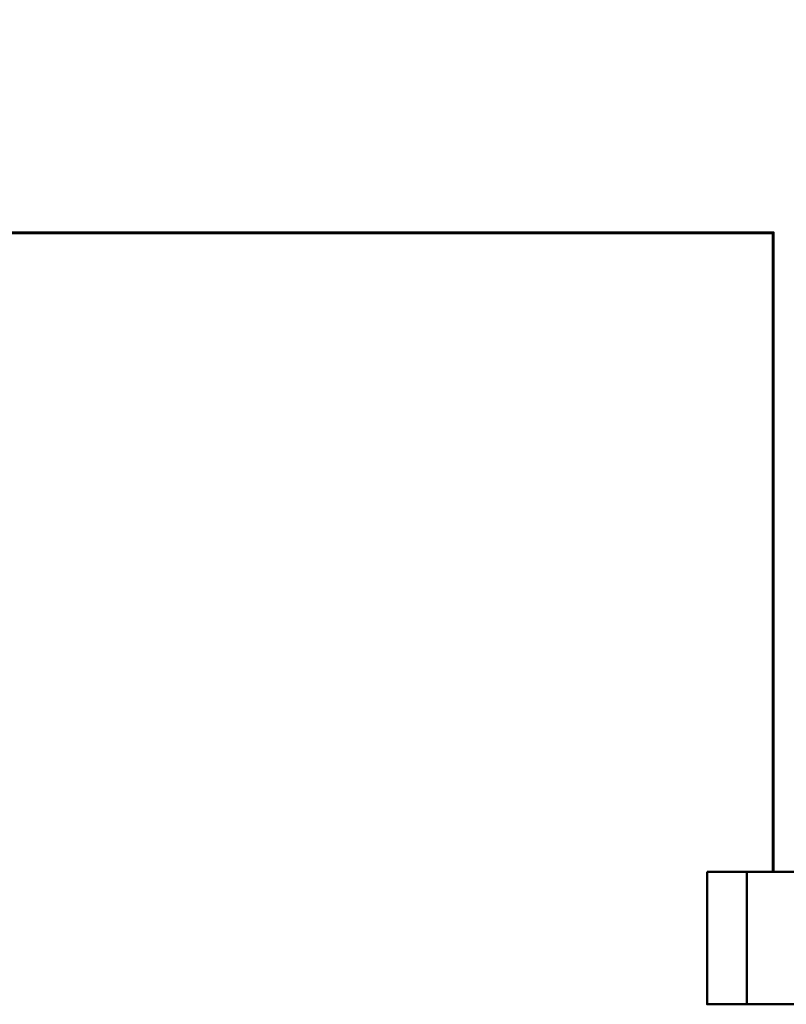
# Model space of a CAD drawing. Header units: millimetres. Extents: x -277772 to 277599, y -59564 to 282085.
# Tile 125 of 190: x -227648 to -224756, y 176023 to 179737. Entities that reach past the tile are written whole.
import ezdxf

# ---------------------------------------------------------------- set-up
doc = ezdxf.new("R2010")
doc.units = ezdxf.units.MM
doc.set_wipeout_variables(frame=1)
doc.layers.add('КИП_прибор', color=140, linetype='Continuous', lineweight=50)
doc.layers.add('КИП_трасса', color=3, linetype='Continuous', lineweight=60)
doc.linetypes.add('в трубе открыто', pattern='A,10,[133,ltypeshp.shx,S=0.75,R=0,X=-5,Y=2.5],-2.5,[130,ltypeshp.shx,S=2.5,R=-45,X=0,Y=0],-2.5', length=15)

# ---------------------------------------------------------------- blocks, each defined once
blk = doc.blocks.new('Шкаф')
at = {"linetype": 'Continuous'}
blk.add_wipeout([(-2.5, -2.5), (-2.5, 2.5), (2.5, 2.5), (2.5, -2.5)], dxfattribs=at)
at = {"color": 0, "linetype": 'Continuous'}
for points in [[(-2.5, -2.5), (2.5, -2.5), (2.5, 2.5), (-2.5, 2.5)], [(-2.5, -2.5), (2.5, -2.5), (2.5, -1), (-2.5, -1)]]:
    blk.add_lwpolyline(points, close=True, dxfattribs=at)

msp = doc.modelspace()

# ---------------------------------------------------------------- block references
at = {"layer": 'КИП_прибор', "linetype": 'ByBlock', "xscale": 100, "yscale": 100, "zscale": 100, "rotation": 270}
msp.add_blockref('Шкаф', (-224804.8, 176273.2), dxfattribs=at)

# ---------------------------------------------------------------- next in the draw order: linework, layer by layer
at = {"layer": 'КИП_трасса', "linetype": 'в трубе открыто', "ltscale": 100}
msp.add_lwpolyline([(-235169.5, 179737.2), (-235190.1, 178933.5), (-224804.8, 178933.5), (-224804.8, 176523.2)], dxfattribs=at)

doc.saveas('drawing.dxf')
